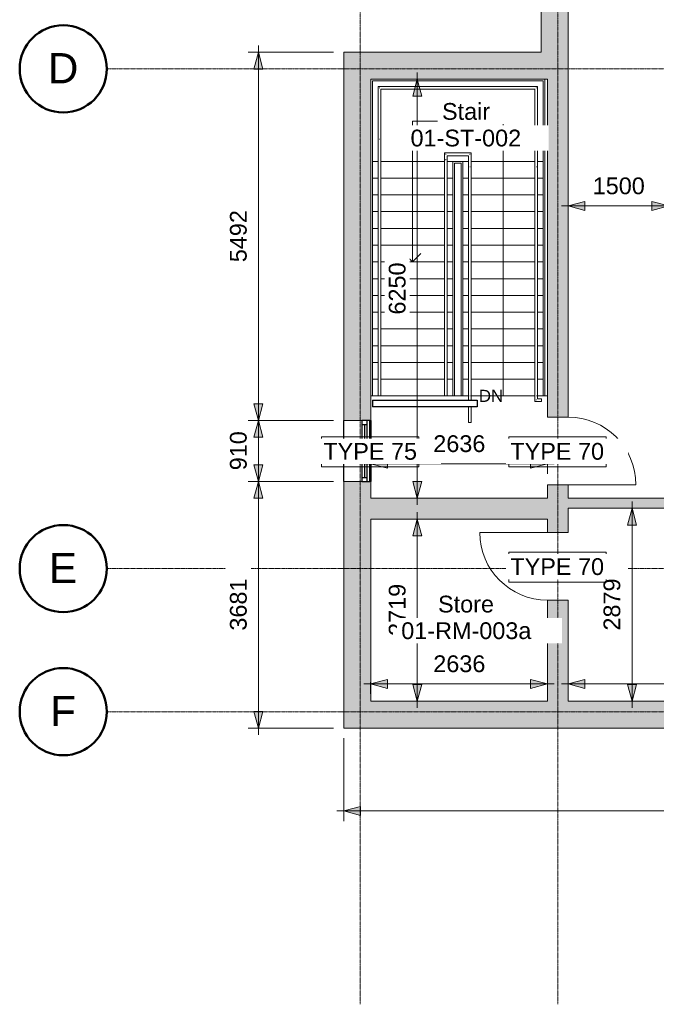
# Model space of a CAD drawing. Header units: millimetres. Extents: x 417142 to 447776, y -400848 to -375505.
# Tile 1 of 6: x 417142 to 426636, y -400848 to -386160. Entities that reach past the tile are written whole.
import ezdxf

# ---------------------------------------------------------------- set-up
doc = ezdxf.new("R2010")
doc.units = ezdxf.units.MM
doc.linetypes.add('Grid Line', pattern=[21, 12, -3, 3, -3])
doc.linetypes.add('Overhead', pattern=[4, 2.5, -1.5])
for name, color, linetype, lineweight in [('A-ANNO-DIMS', 211, 'Continuous', 5), ('A-ANNO-DIMS-100', 211, 'Continuous', 5), ('A-AREA-IDEN', 2, 'Continuous', 15), ('A-DOOR', 31, 'Continuous', 25), ('A-DOOR-IDEN', 31, 'Continuous', 15), ('A-FLOR', 192, 'Continuous', 15), ('A-FLOR-HRAL', 11, 'Continuous', 15), ('A-GLAZ', 151, 'Continuous', 25), ('A-GLAZ-IDEN', 152, 'Continuous', 15), ('A-GLAZ-SILL', 1, 'Continuous', 15), ('A-WALL', 113, 'Continuous', 25), ('A-WALL-PATT', 111, 'Continuous', 25), ('I-WALL', 2, 'Continuous', 25), ('S-GRID', 1, 'Continuous', 5), ('S-GRID-IDEN', 1, 'Continuous', 50), ('S-STRS', 31, 'Continuous', 15), ('S-STRS-ANNO', 31, 'Continuous', 5), ('S-STRS-IDEN', 31, 'Continuous', 15)]:
    doc.layers.add(name, color=color, linetype=linetype, lineweight=lineweight)
doc.styles.add('Arial', font='arial.ttf', dxfattribs={"height": 180})
doc.styles.add('Arial_1', font='arial.ttf', dxfattribs={"height": 450})
doc.styles.add('Arial_2', font='arial.ttf', dxfattribs={"height": 250})
doc.dimstyles.new('Dim_2_5mm_Arial_Opaque', dxfattribs={"dimscale": 304.8, "dimtxt": 255.06485, "dimasz": 0.82021, "dimexe": 0.492126, "dimexo": 0.492126, "dimgap": 0.328084, "dimtad": 1, "dimdec": 0, "dimzin": 0, "dimdsep": 46, "dimtxsty": 'Arial_2', "dimsah": 1, "dimcen": 0.09, "dimdle": 0.328084, "dimadec": 0, "dimazin": 0, "dimtfac": 1, "dimtdec": 4, "dimtix": 1, "dimtmove": 0, "dimatfit": 3, "dimfxl": 1, "dimtvp": 1, "dimtfill": 1, "dimtolj": 1, "dimtzin": 0, "dimlwd": 15, "dimlwe": 15, "dimarcsym": 2})

# ---------------------------------------------------------------- blocks, each defined once
blk = doc.blocks.new('Doors_IntSgl_1 - 1010x2110mm-557114-01_Digital Design Building')
at = {"layer": 'A-DOOR', "lineweight": 15}
blk.add_line((505, 155), (505, 1165), dxfattribs=at)
blk.add_arc((505, 155), 1010, 90, 180, dxfattribs=at)
blk = doc.blocks.new('Windows_Concept_Plain_Sgl - 910x1210mm-591020-01_Digital Design Building')
at = {"layer": 'A-GLAZ'}
for p, q in [((-455, 196), (-455, 76)), ((455, 196), (-455, 196)), ((455, 159), (-455, 159)), ((-455, 159), (-455, 76)), ((-395, 76), (-395, 159)), ((395, 76), (395, 159)), ((455, 76), (455, 196)), ((455, 76), (455, 159)), ((-455, 76), (455, 76)), ((-455, 76), (455, 76)), ((-395, 118), (395, 118))]:
    blk.add_line(p, q, dxfattribs=at)
at = {"layer": 'A-GLAZ-SILL'}
for p, q in [((-455, 196), (-455, 211)), ((455, 196), (-455, 196)), ((455, 211), (455, 196))]:
    blk.add_line(p, q, dxfattribs=at)
blk = doc.blocks.new('Doors_IntSgl_1 - 1010x2110mm-596924-01_Digital Design Building')
at = {"layer": 'A-DOOR', "lineweight": 15}
blk.add_line((505, 155), (505, 1165), dxfattribs=at)
blk.add_arc((505, 155), 1010, 90, 180, dxfattribs=at)
blk = doc.blocks.new('Handrail Type - Handrail_Internal_-597290-01_Digital Design Building')
at = {"layer": 'A-FLOR-HRAL'}
for p, q in [((422487, -387159), (422487, -387935)), ((424866, -387159), (422487, -387159)), ((424866, -388274), (424866, -387159)), ((422527, -387935), (422527, -387199)), ((422527, -387199), (424826, -387199)), ((424826, -387199), (424826, -388274)), ((422487, -387935), (422487, -388264)), ((422527, -388264), (422527, -387935)), ((422487, -388264), (422487, -391768)), ((422527, -391768), (422527, -388264)), ((424826, -388274), (424826, -388358)), ((424866, -388358), (424866, -388274)), ((424826, -388363), (424826, -391780)), ((424866, -391780), (424866, -388363)), ((424826, -391780), (424826, -391854)), ((424826, -391854), (424926, -391854)), ((424866, -391814), (424866, -391780)), ((424926, -391814), (424866, -391814)), ((424926, -391836), (424926, -391832))]:
    blk.add_line(p, q, dxfattribs=at)
for points in [[(422509, -387182), (422509, -387181), (422508, -387181), (422507, -387179), (422506, -387178), (422505, -387177), (422504, -387177)], [(424844, -387182), (424844, -387181), (424845, -387181), (424846, -387179), (424847, -387178), (424848, -387177), (424848, -387177)], [(424844, -391836), (424844, -391836), (424845, -391835), (424846, -391834), (424847, -391833), (424848, -391832), (424848, -391832)]]:
    blk.add_open_spline(points, degree=3, knots=[0.46272837, 0.46272837, 0.46272837, 0.46272837, 0.47916667, 0.5, 0.52083333, 0.53727163, 0.53727163, 0.53727163, 0.53727163], dxfattribs=at)
for points in [[(422509, -387941), (422508, -387941), (422507, -387941), (422505, -387941), (422505, -387941)], [(424844, -388357), (424845, -388357), (424846, -388357), (424847, -388357), (424848, -388357)], [(422509, -391774), (422508, -391774), (422507, -391774), (422505, -391774), (422505, -391774)], [(424844, -391774), (424845, -391774), (424846, -391774), (424847, -391774), (424848, -391774)]]:
    blk.add_open_spline(points, degree=3, dxfattribs=at)
blk = doc.blocks.new('Handrail Type - Handrail_Internal_-V1-01_Digital Design Building')
at = {"layer": 'A-FLOR-HRAL'}
for p, q in [((422487, -387159), (424866, -387159)), ((422487, -387941), (422487, -387159)), ((424866, -387159), (424866, -388357)), ((422527, -387199), (424826, -387199)), ((422527, -387941), (422527, -387199)), ((424826, -387199), (424826, -388357)), ((422487, -391774), (422487, -387941)), ((422527, -391774), (422527, -387941)), ((424826, -388357), (424826, -391774)), ((424866, -388357), (424866, -391774)), ((424826, -391774), (424826, -391854)), ((424826, -391854), (424926, -391854)), ((424866, -391774), (424866, -391814)), ((424866, -391814), (424926, -391814)), ((424926, -391814), (424926, -391854))]:
    blk.add_line(p, q, dxfattribs=at)
blk = doc.blocks.new('Top Rail Type - Top Rail_Internal_-597341-01_Digital Design Building')
at = {"layer": 'A-FLOR-HRAL'}
for p, q in [((423476, -388149), (423476, -388229)), ((423576, -388149), (423476, -388149)), ((423516, -388229), (423516, -388189)), ((423516, -388189), (423576, -388189)), ((423877, -388149), (423576, -388149)), ((423576, -388189), (423837, -388189)), ((423837, -388189), (423837, -388358)), ((423877, -388358), (423877, -388149)), ((423476, -388249), (423476, -391768)), ((423516, -391768), (423516, -388249)), ((423837, -388363), (423837, -391780)), ((423877, -391780), (423877, -388363)), ((423837, -391780), (423837, -391834)), ((423877, -391834), (423877, -391780)), ((423837, -391934), (423837, -392169)), ((423877, -392169), (423877, -391934)), ((423854, -392169), (423859, -392169))]:
    blk.add_line(p, q, dxfattribs=at)
for points in [[(423498, -388171), (423498, -388171), (423497, -388170), (423496, -388169), (423495, -388167), (423494, -388167), (423494, -388166)], [(423854, -388171), (423855, -388171), (423856, -388170), (423857, -388169), (423858, -388167), (423859, -388167), (423859, -388166)]]:
    blk.add_open_spline(points, degree=3, knots=[0.46272837, 0.46272837, 0.46272837, 0.46272837, 0.47916667, 0.5, 0.52083333, 0.53727163, 0.53727163, 0.53727163, 0.53727163], dxfattribs=at)
for points in [[(423498, -388248), (423497, -388249), (423496, -388249), (423494, -388249), (423494, -388248)], [(423855, -388357), (423855, -388357), (423857, -388357), (423858, -388357), (423859, -388357)], [(423498, -391774), (423497, -391774), (423496, -391774), (423495, -391774), (423494, -391774)], [(423855, -391774), (423855, -391774), (423857, -391774), (423858, -391774), (423859, -391774)]]:
    blk.add_open_spline(points, degree=3, dxfattribs=at)
blk = doc.blocks.new('Top Rail Type - Top Rail_Internal_-V2-01_Digital Design Building')
at = {"layer": 'A-FLOR-HRAL'}
for p, q in [((423476, -388149), (423877, -388149)), ((423476, -388249), (423476, -388149)), ((423516, -388189), (423837, -388189)), ((423516, -388249), (423516, -388189)), ((423837, -388189), (423837, -388357)), ((423877, -388149), (423877, -388357)), ((423476, -391774), (423476, -388249)), ((423516, -391774), (423516, -388249)), ((423837, -388357), (423837, -391774)), ((423877, -388357), (423877, -391774)), ((423837, -391774), (423837, -391834)), ((423877, -391774), (423877, -391834)), ((423837, -391934), (423837, -392169)), ((423877, -391934), (423877, -392169)), ((423877, -392169), (423837, -392169))]:
    blk.add_line(p, q, dxfattribs=at)
blk = doc.blocks.new('Grid - Standard-590218-01_Digital Design Building')
at = {"layer": 'S-GRID-IDEN'}
blk.add_circle((0, 0), 6.5, dxfattribs=at)
blk = doc.blocks.new('DIMBLOCK5-01_Digital Design Building')
at = {"layer": 'A-ANNO-DIMS-100', "lineweight": 20}
for points in [[(422376, -396068), (422626, -396135), (422626, -396001)], [(425012, -396068), (424762, -396001), (424762, -396135)]]:
    blk.add_hatch(color=256, dxfattribs=at).paths.add_polyline_path(points)
at = {"layer": 'A-ANNO-DIMS-100', "lineweight": 15}
for p, q in [((422276, -396068), (425112, -396068)), ((422376, -396068), (422376, -396041)), ((422376, -396068), (422376, -396218)), ((425012, -396068), (425012, -396041)), ((425012, -396068), (425012, -396218))]:
    blk.add_line(p, q, dxfattribs=at)
at = {"layer": 'A-ANNO-DIMS-100', "lineweight": 20}
for p, q in [((422626, -396001), (422376, -396068)), ((422376, -396068), (422626, -396135)), ((422626, -396135), (422626, -396001)), ((425012, -396068), (424762, -396001)), ((424762, -396001), (424762, -396135)), ((424762, -396135), (425012, -396068))]:
    blk.add_line(p, q, dxfattribs=at)
at = {"layer": 'A-ANNO-DIMS-100', "color": 0, "lineweight": 15, "insert": (423310, -395643), "char_height": 250, "width": 922.94, "attachment_point": 1, "line_spacing_factor": 0.941778, "style": 'Arial_2', "bg_fill": 3, "box_fill_scale": 1.25, "bg_fill_color": 256, "bg_fill_true_color": 13158600, "bg_fill_transparency": 0}
blk.add_mtext('2636', dxfattribs=at)
blk = doc.blocks.new('DIMBLOCK6-01_Digital Design Building')
at = {"layer": 'A-ANNO-DIMS-100', "lineweight": 20}
for points in [[(425322, -396068), (425572, -396135), (425572, -396001)], [(429970, -396068), (429720, -396001), (429720, -396135)]]:
    blk.add_hatch(color=256, dxfattribs=at).paths.add_polyline_path(points)
at = {"layer": 'A-ANNO-DIMS-100', "lineweight": 15}
for p, q in [((425222, -396068), (430070, -396068)), ((425322, -396068), (425322, -396041)), ((425322, -396068), (425322, -396218)), ((429970, -396068), (429970, -396041)), ((429970, -396068), (429970, -396218))]:
    blk.add_line(p, q, dxfattribs=at)
at = {"layer": 'A-ANNO-DIMS-100', "lineweight": 20}
for p, q in [((425572, -396001), (425322, -396068)), ((425322, -396068), (425572, -396135)), ((425572, -396135), (425572, -396001)), ((429970, -396068), (429720, -396001)), ((429720, -396001), (429720, -396135)), ((429720, -396135), (429970, -396068))]:
    blk.add_line(p, q, dxfattribs=at)
at = {"layer": 'A-ANNO-DIMS-100', "color": 0, "lineweight": 15, "insert": (427261, -395643), "char_height": 250, "width": 922.94, "attachment_point": 1, "line_spacing_factor": 0.941778, "style": 'Arial_2', "bg_fill": 3, "box_fill_scale": 1.25, "bg_fill_color": 256, "bg_fill_true_color": 13158600, "bg_fill_transparency": 0}
blk.add_mtext('4647', dxfattribs=at)
blk = doc.blocks.new('DIMBLOCK9-01_Digital Design Building')
at = {"layer": 'A-ANNO-DIMS-100', "lineweight": 20}
for points in [[(423071, -393609), (423004, -393859), (423138, -393859)], [(423071, -396328), (423138, -396078), (423004, -396078)]]:
    blk.add_hatch(color=256, dxfattribs=at).paths.add_polyline_path(points)
at = {"layer": 'A-ANNO-DIMS-100', "lineweight": 15}
for p, q in [((423071, -393609), (422921, -393609)), ((423071, -393509), (423071, -396428)), ((423071, -393609), (423098, -393609)), ((423071, -396328), (422921, -396328)), ((423071, -396328), (423098, -396328))]:
    blk.add_line(p, q, dxfattribs=at)
at = {"layer": 'A-ANNO-DIMS-100', "lineweight": 20}
for p, q in [((423071, -393609), (423004, -393859)), ((423138, -393859), (423071, -393609)), ((423004, -393859), (423138, -393859)), ((423138, -396078), (423004, -396078)), ((423004, -396078), (423071, -396328)), ((423071, -396328), (423138, -396078))]:
    blk.add_line(p, q, dxfattribs=at)
at = {"layer": 'A-ANNO-DIMS-100', "color": 0, "lineweight": 15, "insert": (422646, -395353), "char_height": 250, "width": 922.94, "attachment_point": 1, "rotation": 90, "line_spacing_factor": 0.941778, "style": 'Arial_2', "bg_fill": 3, "box_fill_scale": 1.25, "bg_fill_color": 256, "bg_fill_true_color": 13158600, "bg_fill_transparency": 0}
blk.add_mtext('2719', dxfattribs=at)
blk = doc.blocks.new('DIMBLOCK10-01_Digital Design Building')
at = {"layer": 'A-ANNO-DIMS-100', "lineweight": 20}
for points in [[(426274, -393449), (426207, -393699), (426341, -393699)], [(426274, -396328), (426341, -396078), (426207, -396078)]]:
    blk.add_hatch(color=256, dxfattribs=at).paths.add_polyline_path(points)
at = {"layer": 'A-ANNO-DIMS-100', "lineweight": 15}
for p, q in [((426274, -393449), (426124, -393449)), ((426274, -393349), (426274, -396428)), ((426274, -393449), (426301, -393449)), ((426274, -396328), (426124, -396328)), ((426274, -396328), (426301, -396328))]:
    blk.add_line(p, q, dxfattribs=at)
at = {"layer": 'A-ANNO-DIMS-100', "lineweight": 20}
for p, q in [((426274, -393449), (426207, -393699)), ((426341, -393699), (426274, -393449)), ((426207, -393699), (426341, -393699)), ((426341, -396078), (426207, -396078)), ((426207, -396078), (426274, -396328)), ((426274, -396328), (426341, -396078))]:
    blk.add_line(p, q, dxfattribs=at)
at = {"layer": 'A-ANNO-DIMS-100', "color": 0, "lineweight": 15, "insert": (425849, -395273), "char_height": 250, "width": 922.94, "attachment_point": 1, "rotation": 90, "line_spacing_factor": 0.941778, "style": 'Arial_2', "bg_fill": 3, "box_fill_scale": 1.25, "bg_fill_color": 256, "bg_fill_true_color": 13158600, "bg_fill_transparency": 0}
blk.add_mtext('2879', dxfattribs=at)
blk = doc.blocks.new('DIMBLOCK37-01_Digital Design Building')
at = {"layer": 'A-ANNO-DIMS-100', "lineweight": 20}
for points in [[(422376, -392785), (422626, -392852), (422626, -392718)], [(425012, -392785), (424762, -392718), (424762, -392852)]]:
    blk.add_hatch(color=256, dxfattribs=at).paths.add_polyline_path(points)
for p, q in [((422626, -392718), (422376, -392785)), ((422626, -392852), (422626, -392718)), ((425012, -392785), (424762, -392718)), ((424762, -392718), (424762, -392852)), ((422376, -392785), (422626, -392852)), ((424762, -392852), (425012, -392785))]:
    blk.add_line(p, q, dxfattribs=at)
at = {"layer": 'A-ANNO-DIMS-100', "lineweight": 15}
for p, q in [((422276, -392785), (425112, -392785)), ((422376, -392785), (422376, -392758)), ((422376, -392785), (422376, -392935)), ((425012, -392785), (425012, -392758)), ((425012, -392785), (425012, -392935))]:
    blk.add_line(p, q, dxfattribs=at)
at = {"layer": 'A-ANNO-DIMS-100', "color": 0, "lineweight": 15, "insert": (423310, -392360), "char_height": 250, "width": 922.94, "attachment_point": 1, "line_spacing_factor": 0.941778, "style": 'Arial_2', "bg_fill": 3, "box_fill_scale": 1.25, "bg_fill_color": 256, "bg_fill_true_color": 13158600, "bg_fill_transparency": 0}
blk.add_mtext('2636', dxfattribs=at)
blk = doc.blocks.new('DIMBLOCK38-01_Digital Design Building')
at = {"layer": 'A-ANNO-DIMS-100', "lineweight": 20}
for points in [[(423071, -387049), (423004, -387299), (423138, -387299)], [(423071, -393299), (423138, -393049), (423004, -393049)]]:
    blk.add_hatch(color=256, dxfattribs=at).paths.add_polyline_path(points)
at = {"layer": 'A-ANNO-DIMS-100', "lineweight": 15}
for p, q in [((423071, -386949), (423071, -393399)), ((423071, -387049), (422921, -387049)), ((423071, -387049), (423098, -387049)), ((423071, -393299), (422921, -393299)), ((423071, -393299), (423098, -393299))]:
    blk.add_line(p, q, dxfattribs=at)
at = {"layer": 'A-ANNO-DIMS-100', "lineweight": 20}
for p, q in [((423071, -387049), (423004, -387299)), ((423138, -387299), (423071, -387049)), ((423004, -387299), (423138, -387299)), ((423138, -393049), (423004, -393049)), ((423004, -393049), (423071, -393299)), ((423071, -393299), (423138, -393049))]:
    blk.add_line(p, q, dxfattribs=at)
at = {"layer": 'A-ANNO-DIMS-100', "color": 0, "lineweight": 15, "insert": (422646, -390559), "char_height": 250, "width": 922.94, "attachment_point": 1, "rotation": 90, "line_spacing_factor": 0.941778, "style": 'Arial_2', "bg_fill": 3, "box_fill_scale": 1.25, "bg_fill_color": 256, "bg_fill_true_color": 13158600, "bg_fill_transparency": 0}
blk.add_mtext('6250', dxfattribs=at)
blk = doc.blocks.new('DIMBLOCK41-01_Digital Design Building')
at = {"layer": 'A-ANNO-DIMS-100', "lineweight": 20}
for points in [[(421974, -397964), (422224, -398031), (422224, -397897)], [(446140, -397964), (445890, -397897), (445890, -398031)]]:
    blk.add_hatch(color=256, dxfattribs=at).paths.add_polyline_path(points)
at = {"layer": 'A-ANNO-DIMS-100', "lineweight": 15}
for p, q in [((421974, -397964), (421974, -396880)), ((446140, -397964), (446140, -396880)), ((421874, -397964), (446240, -397964)), ((421974, -397964), (421974, -398114)), ((446140, -397964), (446140, -398114))]:
    blk.add_line(p, q, dxfattribs=at)
at = {"layer": 'A-ANNO-DIMS-100', "lineweight": 20}
for p, q in [((422224, -397897), (421974, -397964)), ((422224, -398031), (422224, -397897)), ((446140, -397964), (445890, -397897)), ((445890, -397897), (445890, -398031)), ((421974, -397964), (422224, -398031)), ((445890, -398031), (446140, -397964))]:
    blk.add_line(p, q, dxfattribs=at)
at = {"layer": 'A-ANNO-DIMS-100', "color": 0, "lineweight": 15, "insert": (433577, -397540), "char_height": 250, "width": 1153.68, "attachment_point": 1, "line_spacing_factor": 0.941778, "style": 'Arial_2', "bg_fill": 3, "box_fill_scale": 1.25, "bg_fill_color": 256, "bg_fill_true_color": 13158600, "bg_fill_transparency": 0}
blk.add_mtext('24166', dxfattribs=at)
blk = doc.blocks.new('DIMBLOCK43-01_Digital Design Building')
at = {"layer": 'A-ANNO-DIMS-100', "lineweight": 20}
for points in [[(420701, -393049), (420768, -392799), (420634, -392799)], [(420701, -393049), (420634, -393299), (420768, -393299)], [(420701, -396730), (420768, -396480), (420634, -396480)]]:
    blk.add_hatch(color=256, dxfattribs=at).paths.add_polyline_path(points)
for p, q in [((420768, -392799), (420634, -392799)), ((420634, -392799), (420701, -393049)), ((420701, -393049), (420768, -392799)), ((420701, -393049), (420634, -393299)), ((420768, -393299), (420701, -393049)), ((420634, -393299), (420768, -393299)), ((420768, -396480), (420634, -396480)), ((420634, -396480), (420701, -396730)), ((420701, -396730), (420768, -396480))]:
    blk.add_line(p, q, dxfattribs=at)
at = {"layer": 'A-ANNO-DIMS-100', "lineweight": 15}
for p, q in [((420701, -393049), (420551, -393049)), ((420701, -396830), (420701, -393049)), ((420701, -393049), (421824, -393049)), ((420701, -396730), (420551, -396730)), ((420701, -396730), (421824, -396730))]:
    blk.add_line(p, q, dxfattribs=at)
at = {"layer": 'A-ANNO-DIMS-100', "color": 0, "lineweight": 15, "insert": (420277, -395274), "char_height": 250, "width": 922.94, "attachment_point": 1, "rotation": 90, "line_spacing_factor": 0.941778, "style": 'Arial_2', "bg_fill": 3, "box_fill_scale": 1.25, "bg_fill_color": 256, "bg_fill_true_color": 13158600, "bg_fill_transparency": 0}
blk.add_mtext('3681', dxfattribs=at)
blk = doc.blocks.new('DIMBLOCK44-01_Digital Design Building')
at = {"layer": 'A-ANNO-DIMS-100', "lineweight": 20}
for points in [[(420701, -392139), (420768, -391889), (420634, -391889)], [(420701, -392139), (420634, -392389), (420768, -392389)], [(420701, -393049), (420768, -392799), (420634, -392799)], [(420701, -393049), (420634, -393299), (420768, -393299)]]:
    blk.add_hatch(color=256, dxfattribs=at).paths.add_polyline_path(points)
for p, q in [((420768, -391889), (420634, -391889)), ((420634, -391889), (420701, -392139)), ((420701, -392139), (420768, -391889)), ((420701, -392139), (420634, -392389)), ((420768, -392389), (420701, -392139)), ((420634, -392389), (420768, -392389)), ((420768, -392799), (420634, -392799)), ((420634, -392799), (420701, -393049)), ((420701, -393049), (420768, -392799)), ((420701, -393049), (420634, -393299)), ((420768, -393299), (420701, -393049)), ((420634, -393299), (420768, -393299))]:
    blk.add_line(p, q, dxfattribs=at)
at = {"layer": 'A-ANNO-DIMS-100', "lineweight": 15}
for p, q in [((420701, -392139), (420551, -392139)), ((420701, -393049), (420701, -392139)), ((420701, -392139), (421824, -392139)), ((420701, -393049), (420551, -393049)), ((420701, -393049), (421824, -393049))]:
    blk.add_line(p, q, dxfattribs=at)
at = {"layer": 'A-ANNO-DIMS-100', "color": 0, "lineweight": 15, "insert": (420277, -392882), "char_height": 250, "width": 692.21, "attachment_point": 1, "rotation": 90, "line_spacing_factor": 0.941778, "style": 'Arial_2', "bg_fill": 3, "box_fill_scale": 1.25, "bg_fill_color": 256, "bg_fill_true_color": 13158600, "bg_fill_transparency": 0}
blk.add_mtext('910', dxfattribs=at)
blk = doc.blocks.new('DIMBLOCK45-01_Digital Design Building')
at = {"layer": 'A-ANNO-DIMS-100', "lineweight": 20}
for points in [[(420701, -386647), (420634, -386897), (420768, -386897)], [(420701, -392139), (420768, -391889), (420634, -391889)], [(420701, -392139), (420634, -392389), (420768, -392389)]]:
    blk.add_hatch(color=256, dxfattribs=at).paths.add_polyline_path(points)
at = {"layer": 'A-ANNO-DIMS-100', "lineweight": 15}
for p, q in [((420701, -392139), (420701, -386547)), ((420701, -386647), (420551, -386647)), ((420701, -386647), (421824, -386647)), ((420701, -392139), (420551, -392139)), ((420701, -392139), (421824, -392139))]:
    blk.add_line(p, q, dxfattribs=at)
at = {"layer": 'A-ANNO-DIMS-100', "lineweight": 20}
for p, q in [((420701, -386647), (420634, -386897)), ((420768, -386897), (420701, -386647)), ((420634, -386897), (420768, -386897)), ((420768, -391889), (420634, -391889)), ((420634, -391889), (420701, -392139)), ((420701, -392139), (420768, -391889)), ((420701, -392139), (420634, -392389)), ((420768, -392389), (420701, -392139)), ((420634, -392389), (420768, -392389))]:
    blk.add_line(p, q, dxfattribs=at)
at = {"layer": 'A-ANNO-DIMS-100', "color": 0, "lineweight": 15, "insert": (420277, -389778), "char_height": 250, "width": 922.94, "attachment_point": 1, "rotation": 90, "line_spacing_factor": 0.941778, "style": 'Arial_2', "bg_fill": 3, "box_fill_scale": 1.25, "bg_fill_color": 256, "bg_fill_true_color": 13158600, "bg_fill_transparency": 0}
blk.add_mtext('5492', dxfattribs=at)
blk = doc.blocks.new('DIMBLOCK47-01_Digital Design Building')
at = {"layer": 'A-ANNO-DIMS-100', "lineweight": 20}
for points in [[(425322, -388939), (425572, -389006), (425572, -388872)], [(426822, -388939), (426572, -388872), (426572, -389006)]]:
    blk.add_hatch(color=256, dxfattribs=at).paths.add_polyline_path(points)
for p, q in [((425572, -388872), (425322, -388939)), ((425572, -389006), (425572, -388872)), ((426822, -388939), (426572, -388872)), ((426572, -388872), (426572, -389006)), ((425322, -388939), (425572, -389006)), ((426572, -389006), (426822, -388939))]:
    blk.add_line(p, q, dxfattribs=at)
at = {"layer": 'A-ANNO-DIMS-100', "lineweight": 15}
for p, q in [((425322, -388939), (425322, -388912)), ((426822, -388939), (426822, -388912)), ((425222, -388939), (426922, -388939)), ((425322, -388939), (425322, -389089)), ((426822, -388939), (426822, -389089))]:
    blk.add_line(p, q, dxfattribs=at)
at = {"layer": 'A-ANNO-DIMS-100', "color": 0, "lineweight": 15, "insert": (425688, -388514), "char_height": 250, "width": 922.94, "attachment_point": 1, "line_spacing_factor": 0.941778, "style": 'Arial_2', "bg_fill": 3, "box_fill_scale": 1.25, "bg_fill_color": 256, "bg_fill_true_color": 13158600, "bg_fill_transparency": 0}
blk.add_mtext('1500', dxfattribs=at)

msp = doc.modelspace()

# ---------------------------------------------------------------- hatches: boundary and pattern name
at = {"layer": 'A-WALL-PATT'}
for points in [[(424920.3, -386848), (425322.3, -386848), (425322.3, -381550), (424920.3, -381550), (424920.3, -386647)], [(425012.3, -387049), (425012.3, -386848), (424920.3, -386848), (424920.3, -386647), (421974.3, -386647), (421974.3, -387049), (424920.3, -387049)], [(425012.3, -393609), (425012.3, -393299), (422376.3, -393299), (422376.3, -393609)], [(445738.3, -396730), (445738.3, -396328), (421974.3, -396328), (421974.3, -396730), (443338.3, -396730)]]:
    msp.add_hatch(color=256, dxfattribs=at).paths.add_polyline_path(points)
h = msp.add_hatch(color=256, dxfattribs=at)
h.paths.add_polyline_path([(425322.3, -396328), (425322.3, -394819), (425012.3, -394819), (425012.3, -396328)])
h.paths.add_polyline_path([(425012.3, -393809), (425322.3, -393809), (425322.3, -393099), (425012.3, -393099), (425012.3, -393609)])
h.paths.add_polyline_path([(425322.3, -392089), (425322.3, -386848), (425012.3, -386848), (425012.3, -392089), (425053.3, -392089)])
h = msp.add_hatch(color=256, dxfattribs=at)
h.paths.add_polyline_path([(422376.3, -396328), (422376.3, -393049), (421974.3, -393049), (421974.3, -396328)])
h.paths.add_polyline_path([(422362.8, -392139), (422376.3, -392139), (422376.3, -387049), (421974.3, -387049), (421974.3, -392139), (422243.3, -392139)])
h = msp.add_hatch(color=256, dxfattribs=at)
h.paths.add_polyline_path([(434802.9, -393449), (435028.3, -393449), (435028.3, -393299), (431329.5, -393299), (431329.5, -393449), (434652.9, -393449)])
h.paths.add_polyline_path([(441538.3, -393449), (441538.3, -393299), (436038.3, -393299), (436038.3, -393449), (440452.8, -393449)])
h.paths.add_polyline_path([(428818.3, -393449), (428818.3, -393299), (425322.3, -393299), (425322.3, -393449), (427484.8, -393449)])
h.paths.add_polyline_path([(430119.5, -393449), (430319.5, -393449), (430319.5, -393299), (429828.3, -393299), (429828.3, -393449), (429969.5, -393449)])

# ---------------------------------------------------------------- linework, layer by layer
at = {"layer": 'A-FLOR'}
for p, q in [((423726.3, -391774), (422376.3, -391774)), ((423836.7, -391774), (423751.3, -391774)), ((424825.9, -391774), (423876.7, -391774)), ((424951.3, -391774), (424865.9, -391774)), ((425012.3, -391774), (424976.3, -391774))]:
    msp.add_line(p, q, dxfattribs=at)
at = {"layer": 'A-WALL', "lineweight": 20}
for p, q in [((424920.3, -381148), (424920.3, -386647)), ((425322.3, -392089), (425322.3, -385199)), ((424920.3, -386647), (421974.3, -386647)), ((421974.3, -386647), (421974.3, -392139)), ((422376.3, -387049), (425012.3, -387049)), ((422376.3, -392139), (422376.3, -387049)), ((425012.3, -387049), (425012.3, -392089)), ((421974.3, -392139), (422243.3, -392139)), ((422362.8, -392139), (422376.3, -392139)), ((425012.3, -392089), (425322.3, -392089)), ((421974.3, -393049), (421974.3, -396730)), ((422243.3, -393049), (421974.3, -393049)), ((422376.3, -393049), (422362.8, -393049)), ((422376.3, -393299), (422376.3, -393049)), ((425012.3, -393099), (425012.3, -393299)), ((425322.3, -393099), (425012.3, -393099)), ((425322.3, -393299), (425322.3, -393099)), ((425012.3, -393299), (422376.3, -393299)), ((428818.3, -393299), (425322.3, -393299)), ((425322.3, -393449), (428818.3, -393449)), ((425322.3, -393809), (425322.3, -393449)), ((422376.3, -396328), (422376.3, -393609)), ((422376.3, -393609), (425012.3, -393609)), ((425012.3, -393609), (425012.3, -393809)), ((425012.3, -393809), (425322.3, -393809)), ((425012.3, -394819), (425012.3, -396328)), ((425322.3, -394819), (425012.3, -394819)), ((425322.3, -396328), (425322.3, -394819)), ((425012.3, -396328), (422376.3, -396328)), ((429969.5, -396328), (425322.3, -396328)), ((421974.3, -396730), (446140.3, -396730))]:
    msp.add_line(p, q, dxfattribs=at)
at = {"layer": 'A-WALL'}
for p, q in [((421974.3, -393049), (421974.3, -392139)), ((422376.3, -392139), (422376.3, -393049))]:
    msp.add_line(p, q, dxfattribs=at)
at = {"layer": 'I-WALL'}
for p, q in [((422401.3, -391834), (423962.3, -391834)), ((422401.3, -391834), (422401.3, -391934)), ((423962.3, -391834), (423962.3, -391934)), ((423962.3, -391934), (422401.3, -391934))]:
    msp.add_line(p, q, dxfattribs=at)
at = {"layer": 'S-GRID', "linetype": 'Grid Line'}
for p, q in [((422221.3, -400848.5), (422221.3, -376804.6)), ((425167.3, -400848.5), (425167.3, -376804.6)), ((447775.5, -386894), (418441.6, -386894)), ((447775.5, -394349), (418441.6, -394349)), ((447775.5, -396483), (418441.6, -396483))]:
    msp.add_line(p, q, dxfattribs=at)
at = {"layer": 'S-STRS'}
for p, q in [((422401.3, -387074), (422401.3, -388236.1)), ((424951.3, -387074), (422401.3, -387074)), ((424951.3, -388061.9), (424951.3, -387074)), ((424976.3, -388061.9), (424976.3, -387049)), ((424951.3, -388061.9), (424951.3, -388274)), ((424976.3, -388061.9), (424976.3, -391774)), ((422401.3, -388274), (422401.3, -388236.1)), ((422401.3, -388524), (422401.3, -388274)), ((422401.3, -388274), (422486.7, -388274)), ((422526.7, -388274), (423475.9, -388274)), ((423515.9, -388274), (423601.3, -388274)), ((423601.3, -388274), (423601.3, -388299)), ((423601.3, -388274), (423726.3, -388274)), ((423601.3, -388524), (423601.3, -388299)), ((423626.3, -388299), (423726.3, -388299)), ((423626.3, -391774), (423626.3, -388299)), ((423751.3, -388274), (423726.3, -388274)), ((423726.3, -388299), (423726.3, -391774)), ((423751.3, -388274), (423751.3, -388524)), ((423836.7, -388274), (423751.3, -388274)), ((424825.9, -388274), (423876.7, -388274)), ((424951.3, -388274), (424865.9, -388274)), ((424951.3, -388274), (424951.3, -388524)), ((422401.3, -388774), (422401.3, -388524)), ((422401.3, -388524), (422486.7, -388524)), ((422526.7, -388524), (423475.9, -388524)), ((423515.9, -388524), (423601.3, -388524)), ((423601.3, -388774), (423601.3, -388524)), ((423751.3, -388524), (423751.3, -388774)), ((423836.7, -388524), (423751.3, -388524)), ((424825.9, -388524), (423876.7, -388524)), ((424951.3, -388524), (424865.9, -388524)), ((424951.3, -388524), (424951.3, -388774)), ((422401.3, -389024), (422401.3, -388774)), ((422401.3, -388774), (422486.7, -388774)), ((422526.7, -388774), (423475.9, -388774)), ((423515.9, -388774), (423601.3, -388774)), ((423601.3, -389024), (423601.3, -388774)), ((423751.3, -388774), (423751.3, -389024)), ((423836.7, -388774), (423751.3, -388774)), ((424825.9, -388774), (423876.7, -388774)), ((424951.3, -388774), (424865.9, -388774)), ((424951.3, -388774), (424951.3, -389024)), ((422401.3, -389274), (422401.3, -389024)), ((422401.3, -389024), (422486.7, -389024)), ((422526.7, -389024), (423475.9, -389024)), ((423515.9, -389024), (423601.3, -389024)), ((423601.3, -389274), (423601.3, -389024)), ((423751.3, -389024), (423751.3, -389274)), ((423836.7, -389024), (423751.3, -389024)), ((424825.9, -389024), (423876.7, -389024)), ((424951.3, -389024), (424865.9, -389024)), ((424951.3, -389024), (424951.3, -389274)), ((422401.3, -389524), (422401.3, -389274)), ((422401.3, -389274), (422486.7, -389274)), ((422526.7, -389274), (423475.9, -389274)), ((423515.9, -389274), (423601.3, -389274)), ((423601.3, -389524), (423601.3, -389274)), ((423751.3, -389274), (423751.3, -389524)), ((423836.7, -389274), (423751.3, -389274)), ((424825.9, -389274), (423876.7, -389274)), ((424951.3, -389274), (424865.9, -389274)), ((424951.3, -389274), (424951.3, -389524)), ((422401.3, -389774), (422401.3, -389524)), ((422401.3, -389524), (422486.7, -389524)), ((422526.7, -389524), (423475.9, -389524)), ((423515.9, -389524), (423601.3, -389524)), ((423601.3, -389774), (423601.3, -389524)), ((423751.3, -389524), (423751.3, -389774)), ((423836.7, -389524), (423751.3, -389524)), ((424825.9, -389524), (423876.7, -389524)), ((424951.3, -389524), (424865.9, -389524)), ((424951.3, -389524), (424951.3, -389774)), ((422401.3, -390024), (422401.3, -389774)), ((422401.3, -389774), (422486.7, -389774)), ((422526.7, -389774), (423475.9, -389774)), ((423515.9, -389774), (423601.3, -389774)), ((423601.3, -390024), (423601.3, -389774)), ((423751.3, -389774), (423751.3, -390024)), ((423836.7, -389774), (423751.3, -389774)), ((424825.9, -389774), (423876.7, -389774)), ((424951.3, -389774), (424865.9, -389774)), ((424951.3, -389774), (424951.3, -390024)), ((422401.3, -390274), (422401.3, -390024)), ((422401.3, -390024), (422486.7, -390024)), ((422526.7, -390024), (423475.9, -390024)), ((423515.9, -390024), (423601.3, -390024)), ((423601.3, -390274), (423601.3, -390024)), ((423751.3, -390024), (423751.3, -390274)), ((423836.7, -390024), (423751.3, -390024)), ((424825.9, -390024), (423876.7, -390024)), ((424951.3, -390024), (424865.9, -390024)), ((424951.3, -390024), (424951.3, -390274)), ((422401.3, -390524), (422401.3, -390274)), ((422401.3, -390274), (422486.7, -390274)), ((422526.7, -390274), (423475.9, -390274)), ((423515.9, -390274), (423601.3, -390274)), ((423601.3, -390524), (423601.3, -390274)), ((423751.3, -390274), (423751.3, -390524)), ((423836.7, -390274), (423751.3, -390274)), ((424825.9, -390274), (423876.7, -390274)), ((424951.3, -390274), (424865.9, -390274)), ((424951.3, -390274), (424951.3, -390524)), ((422401.3, -390774), (422401.3, -390524)), ((422401.3, -390524), (422486.7, -390524)), ((422526.7, -390524), (423475.9, -390524)), ((423515.9, -390524), (423601.3, -390524)), ((423601.3, -390774), (423601.3, -390524)), ((423751.3, -390524), (423751.3, -390774)), ((423836.7, -390524), (423751.3, -390524)), ((424825.9, -390524), (423876.7, -390524)), ((424951.3, -390524), (424865.9, -390524)), ((424951.3, -390524), (424951.3, -390774)), ((422401.3, -391024), (422401.3, -390774)), ((422401.3, -390774), (422486.7, -390774)), ((422526.7, -390774), (423475.9, -390774)), ((423515.9, -390774), (423601.3, -390774)), ((423601.3, -391024), (423601.3, -390774)), ((423751.3, -390774), (423751.3, -391024)), ((423836.7, -390774), (423751.3, -390774)), ((424825.9, -390774), (423876.7, -390774)), ((424951.3, -390774), (424865.9, -390774)), ((424951.3, -390774), (424951.3, -391024)), ((422401.3, -391274), (422401.3, -391024)), ((422401.3, -391024), (422486.7, -391024)), ((422526.7, -391024), (423475.9, -391024)), ((423515.9, -391024), (423601.3, -391024)), ((423601.3, -391274), (423601.3, -391024)), ((423751.3, -391024), (423751.3, -391274)), ((423836.7, -391024), (423751.3, -391024)), ((424825.9, -391024), (423876.7, -391024)), ((424951.3, -391024), (424865.9, -391024)), ((424951.3, -391024), (424951.3, -391274)), ((422401.3, -391524), (422401.3, -391274)), ((422401.3, -391274), (422486.7, -391274)), ((422526.7, -391274), (423475.9, -391274)), ((423515.9, -391274), (423601.3, -391274)), ((423601.3, -391524), (423601.3, -391274)), ((423751.3, -391274), (423751.3, -391524)), ((423836.7, -391274), (423751.3, -391274)), ((424825.9, -391274), (423876.7, -391274)), ((424951.3, -391274), (424865.9, -391274)), ((424951.3, -391274), (424951.3, -391524)), ((422401.3, -391774), (422401.3, -391524)), ((422401.3, -391524), (422486.7, -391524)), ((422526.7, -391524), (423475.9, -391524)), ((423515.9, -391524), (423601.3, -391524)), ((423601.3, -391774), (423601.3, -391524)), ((423751.3, -391524), (423751.3, -391774)), ((423836.7, -391524), (423751.3, -391524)), ((424825.9, -391524), (423876.7, -391524)), ((424951.3, -391524), (424865.9, -391524)), ((424951.3, -391524), (424951.3, -391774)), ((423726.3, -391774), (423751.3, -391774)), ((423836.7, -391774), (423751.3, -391774)), ((424825.9, -391774), (423876.7, -391774)), ((424951.3, -391774), (424865.9, -391774)), ((424951.3, -391774), (424976.3, -391774))]:
    msp.add_line(p, q, dxfattribs=at)
at = {"layer": 'S-STRS', "linetype": 'Overhead'}
for p, q in [((422401.3, -388274), (422486.7, -388274)), ((422526.7, -388274), (423475.9, -388274)), ((423515.9, -388274), (423601.3, -388274)), ((423836.7, -388274), (423751.3, -388274)), ((424825.9, -388274), (423876.7, -388274)), ((424951.3, -388274), (424865.9, -388274)), ((422401.3, -388524), (422486.7, -388524)), ((422526.7, -388524), (423475.9, -388524)), ((423515.9, -388524), (423601.3, -388524)), ((423836.7, -388524), (423751.3, -388524)), ((424825.9, -388524), (423876.7, -388524)), ((424951.3, -388524), (424865.9, -388524)), ((422401.3, -388774), (422486.7, -388774)), ((422526.7, -388774), (423475.9, -388774)), ((423515.9, -388774), (423601.3, -388774)), ((423836.7, -388774), (423751.3, -388774)), ((424825.9, -388774), (423876.7, -388774)), ((424951.3, -388774), (424865.9, -388774)), ((422401.3, -389024), (422486.7, -389024)), ((422526.7, -389024), (423475.9, -389024)), ((423515.9, -389024), (423601.3, -389024)), ((423836.7, -389024), (423751.3, -389024)), ((424825.9, -389024), (423876.7, -389024)), ((424951.3, -389024), (424865.9, -389024)), ((422401.3, -389274), (422486.7, -389274)), ((422526.7, -389274), (423475.9, -389274)), ((423515.9, -389274), (423601.3, -389274)), ((423836.7, -389274), (423751.3, -389274)), ((424825.9, -389274), (423876.7, -389274)), ((424951.3, -389274), (424865.9, -389274)), ((422401.3, -389524), (422486.7, -389524)), ((422526.7, -389524), (423475.9, -389524)), ((423515.9, -389524), (423601.3, -389524)), ((423836.7, -389524), (423751.3, -389524)), ((424825.9, -389524), (423876.7, -389524)), ((424951.3, -389524), (424865.9, -389524)), ((422401.3, -389774), (422486.7, -389774)), ((422526.7, -389774), (423475.9, -389774)), ((423515.9, -389774), (423601.3, -389774)), ((423836.7, -389774), (423751.3, -389774)), ((424825.9, -389774), (423876.7, -389774)), ((424951.3, -389774), (424865.9, -389774)), ((422401.3, -390024), (422486.7, -390024)), ((422526.7, -390024), (423475.9, -390024)), ((423515.9, -390024), (423601.3, -390024)), ((423836.7, -390024), (423751.3, -390024)), ((424825.9, -390024), (423876.7, -390024)), ((424951.3, -390024), (424865.9, -390024)), ((422401.3, -390274), (422486.7, -390274)), ((422526.7, -390274), (423475.9, -390274)), ((423515.9, -390274), (423601.3, -390274)), ((423836.7, -390274), (423751.3, -390274)), ((424825.9, -390274), (423876.7, -390274)), ((424951.3, -390274), (424865.9, -390274)), ((422401.3, -390524), (422486.7, -390524)), ((422526.7, -390524), (423475.9, -390524)), ((423515.9, -390524), (423601.3, -390524)), ((423836.7, -390524), (423751.3, -390524)), ((424825.9, -390524), (423876.7, -390524)), ((424951.3, -390524), (424865.9, -390524)), ((422401.3, -390774), (422486.7, -390774)), ((422526.7, -390774), (423475.9, -390774)), ((423515.9, -390774), (423601.3, -390774)), ((423836.7, -390774), (423751.3, -390774)), ((424825.9, -390774), (423876.7, -390774)), ((424951.3, -390774), (424865.9, -390774)), ((422401.3, -391024), (422486.7, -391024)), ((422526.7, -391024), (423475.9, -391024)), ((423515.9, -391024), (423601.3, -391024)), ((423836.7, -391024), (423751.3, -391024)), ((424825.9, -391024), (423876.7, -391024)), ((424951.3, -391024), (424865.9, -391024)), ((422401.3, -391274), (422486.7, -391274)), ((422526.7, -391274), (423475.9, -391274)), ((423515.9, -391274), (423601.3, -391274)), ((423836.7, -391274), (423751.3, -391274)), ((424825.9, -391274), (423876.7, -391274)), ((424951.3, -391274), (424865.9, -391274)), ((422401.3, -391524), (422486.7, -391524)), ((422526.7, -391524), (423475.9, -391524)), ((423515.9, -391524), (423601.3, -391524)), ((423836.7, -391524), (423751.3, -391524)), ((424825.9, -391524), (423876.7, -391524)), ((424951.3, -391524), (424865.9, -391524))]:
    msp.add_line(p, q, dxfattribs=at)
at = {"layer": 'S-STRS-ANNO'}
for p, q in [((423001.3, -387674), (424351.3, -387674)), ((423001.3, -388274), (423001.3, -387674)), ((424351.3, -387674), (424351.3, -388274)), ((423001.3, -388524), (423001.3, -388274)), ((424351.3, -388274), (424351.3, -388524)), ((423001.3, -388774), (423001.3, -388524)), ((424351.3, -388524), (424351.3, -388774)), ((423001.3, -389024), (423001.3, -388774)), ((424351.3, -388774), (424351.3, -389024)), ((423001.3, -389274), (423001.3, -389024)), ((424351.3, -389024), (424351.3, -389274)), ((423001.3, -389524), (423001.3, -389274)), ((424351.3, -389274), (424351.3, -389524)), ((423001.3, -389774), (423001.3, -389524)), ((424351.3, -389524), (424351.3, -389774)), ((423001.3, -389774), (422876.3, -389649)), ((423001.3, -389774), (423126.3, -389649)), ((424351.3, -389774), (424351.3, -390024)), ((424351.3, -390024), (424351.3, -390274)), ((424351.3, -390274), (424351.3, -390524)), ((424351.3, -390524), (424351.3, -390774)), ((424351.3, -390774), (424351.3, -391024)), ((424351.3, -391024), (424351.3, -391274)), ((424351.3, -391274), (424351.3, -391524)), ((424351.3, -391524), (424351.3, -391774))]:
    msp.add_line(p, q, dxfattribs=at)

# ---------------------------------------------------------------- block references
at = {"layer": 'A-DOOR'}
for name, p, rotation in [('Doors_IntSgl_1 - 1010x2110mm-557114-01_Digital Design Building', (425167.3, -392594), 270), ('Doors_IntSgl_1 - 1010x2110mm-596924-01_Digital Design Building', (425167.3, -394314), 90)]:
    msp.add_blockref(name, p, dxfattribs=dict(at, rotation=rotation))
at = {"layer": 'A-FLOR-HRAL'}
for name in ['Handrail Type - Handrail_Internal_-597290-01_Digital Design Building', 'Handrail Type - Handrail_Internal_-V1-01_Digital Design Building', 'Top Rail Type - Top Rail_Internal_-597341-01_Digital Design Building', 'Top Rail Type - Top Rail_Internal_-V2-01_Digital Design Building']:
    msp.add_blockref(name, (0, 0), dxfattribs=at)
at = {"layer": 'A-GLAZ', "rotation": 270}
msp.add_blockref('Windows_Concept_Plain_Sgl - 910x1210mm-591020-01_Digital Design Building', (422166.9, -392594), dxfattribs=at)
at = {"layer": 'S-GRID-IDEN', "xscale": 99.99999999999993, "yscale": 99.99999999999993, "zscale": 99.99999999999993, "rotation": 89.99999999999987}
for p in [(417791.6, -386894), (417791.6, -394349), (417791.6, -396483)]:
    msp.add_blockref('Grid - Standard-590218-01_Digital Design Building', p, dxfattribs=at)

# ---------------------------------------------------------------- texts
at = {"layer": 'S-STRS-IDEN', "lineweight": 5, "insert": (423989.7, -391681.6), "char_height": 180, "width": 433.971, "attachment_point": 1, "line_spacing_factor": 0.941778, "style": 'Arial'}
msp.add_mtext('DN', dxfattribs=at)

# ---------------------------------------------------------------- next in the draw order: texts
at = {"layer": 'A-AREA-IDEN', "lineweight": 5, "char_height": 250, "attachment_point": 1, "style": 'Arial_2', "bg_fill": 3, "box_fill_scale": 1.25, "bg_fill_color": 256, "bg_fill_true_color": 13158600, "bg_fill_transparency": 0}
for s, insert, width in [('Stair', (423440.3, -387403.8), 865.822), ('Store', (423381.1, -394753.1), 1010.126)]:
    msp.add_mtext(s, dxfattribs=dict(at, insert=insert, width=width))
at = {"layer": 'S-GRID-IDEN', "lineweight": 5, "char_height": 450, "attachment_point": 1, "style": 'Arial_1', "bg_fill": 3, "box_fill_scale": 1.25, "bg_fill_color": 256, "bg_fill_true_color": 13158600, "bg_fill_transparency": 0}
for s, insert, width in [('D', (417562.7, -386659), 553.164), ('E', (417579.2, -394114), 513.08), ('F', (417595.7, -396248), 472.996)]:
    msp.add_mtext(s, dxfattribs=dict(at, insert=insert, width=width))

# ---------------------------------------------------------------- next in the draw order: dimensions: what is measured, and where the dimension line sits
at = {"layer": 'A-ANNO-DIMS', "lineweight": 15}
for base, p1, p2, override, picture, middle in [((426822.3, -388938.6), (425322.3, -388761.9), (426822.3, -388761.9), {"dimpost": '<>', "dimfxl": 1500}, 'DIMBLOCK47-01_Digital Design Building', (426072.3, -388711)), ((425012.3, -392784.7), (422376.3, -392607.9), (425012.3, -392607.9), {"dimpost": '<>', "dimfxl": 2636}, 'DIMBLOCK37-01_Digital Design Building', (423694.3, -392557)), ((425012.3, -396067.9), (422376.3, -395891.1), (425012.3, -395891.1), {"dimpost": '<>', "dimfxl": 2636}, 'DIMBLOCK5-01_Digital Design Building', (423694.3, -395840.1)), ((429969.5, -396067.9), (425322.3, -395891.1), (429969.5, -395891.1), {"dimpost": '<>', "dimfxl": 4647.222222}, 'DIMBLOCK6-01_Digital Design Building', (427645.9, -395840.2)), ((446140.3, -397964.3), (421974.3, -396730), (446140.3, -396730), {"dimpost": '<>', "dimfxl": 24166}, 'DIMBLOCK41-01_Digital Design Building', (434057.3, -397736.7))]:
    dim = msp.add_linear_dim(base=base, p1=p1, p2=p2, dimstyle='Dim_2_5mm_Arial_Opaque', override=override, dxfattribs=at)
    dim.commit()
    dim.dimension.update_dxf_attribs({"geometry": picture, "text_midpoint": middle})

# ---------------------------------------------------------------- next in the draw order: linework, layer by layer
at = {"layer": 'A-DOOR-IDEN', "lineweight": 5, "flags": 128}
msp.add_lwpolyline([(424434.6, -392382), (425886.6, -392382), (425886.6, -392829), (424434.6, -392829)], close=True, dxfattribs=at)

# ---------------------------------------------------------------- next in the draw order: dimensions: what is measured, and where the dimension line sits
at = {"layer": 'A-ANNO-DIMS', "lineweight": 15}
for base, p1, p2, override, picture, middle in [((423070.8, -393299), (423247.6, -387049), (423247.6, -393299), {"dimpost": '<>', "dimfxl": 6250}, 'DIMBLOCK38-01_Digital Design Building', (422843.1, -390174)), ((420701.3, -393049), (421974.3, -396730), (421974.3, -393049), {"dimpost": '<>', "dimfxl": 3681}, 'DIMBLOCK43-01_Digital Design Building', (420473.6, -394889.5)), ((426273.7, -396328), (426450.5, -393449), (426450.5, -396328), {"dimpost": '<>', "dimfxl": 2879}, 'DIMBLOCK10-01_Digital Design Building', (426046.1, -394888.5)), ((423070.8, -396328), (423247.6, -393609), (423247.6, -396328), {"dimpost": '<>', "dimfxl": 2719}, 'DIMBLOCK9-01_Digital Design Building', (422843.1, -394968.5))]:
    dim = msp.add_linear_dim(base=base, p1=p1, p2=p2, angle=90, dimstyle='Dim_2_5mm_Arial_Opaque', override=override, dxfattribs=at)
    dim.commit()
    dim.dimension.update_dxf_attribs({"geometry": picture, "text_midpoint": middle})

# ---------------------------------------------------------------- next in the draw order: linework, layer by layer
at = {"layer": 'A-DOOR-IDEN', "lineweight": 5, "flags": 128}
msp.add_lwpolyline([(424434.6, -394102), (425886.6, -394102), (425886.6, -394549), (424434.6, -394549)], close=True, dxfattribs=at)

# ---------------------------------------------------------------- next in the draw order: texts
at = {"layer": 'A-AREA-IDEN', "lineweight": 5, "char_height": 250, "attachment_point": 1, "style": 'Arial_2', "bg_fill": 3, "box_fill_scale": 1.25, "bg_fill_color": 256, "bg_fill_true_color": 13158600, "bg_fill_transparency": 0}
for s, insert, width in [('01-ST-002', (422970.6, -387800.7), 1996.202), ('01-RM-003a', (422832.1, -395150), 2332.911)]:
    msp.add_mtext(s, dxfattribs=dict(at, insert=insert, width=width))
at = {"layer": 'A-DOOR-IDEN', "lineweight": 5, "insert": (424459.6, -392474.5), "char_height": 250, "width": 1691.561, "attachment_point": 1, "style": 'Arial_2', "bg_fill": 3, "box_fill_scale": 1.25, "bg_fill_color": 256, "bg_fill_true_color": 13158600, "bg_fill_transparency": 0}
msp.add_mtext('TYPE 70', dxfattribs=at)

# ---------------------------------------------------------------- next in the draw order: dimensions: what is measured, and where the dimension line sits
at = {"layer": 'A-ANNO-DIMS', "lineweight": 15}
dim = msp.add_linear_dim(base=(420701.3, -392139), p1=(421974.3, -393049), p2=(421974.3, -392139), angle=90, dimstyle='Dim_2_5mm_Arial_Opaque', override={"dimpost": '<>', "dimfxl": 910}, dxfattribs=at)
dim.commit()
dim.dimension.update_dxf_attribs({"geometry": 'DIMBLOCK44-01_Digital Design Building', "text_midpoint": (420473.7, -392594)})

# ---------------------------------------------------------------- next in the draw order: linework, layer by layer
at = {"layer": 'A-DOOR-IDEN', "lineweight": 5, "flags": 128}
msp.add_lwpolyline([(424434.6, -392382), (425886.6, -392382), (425886.6, -392829), (424434.6, -392829)], close=True, dxfattribs=at)

# ---------------------------------------------------------------- next in the draw order: texts
at = {"layer": 'A-DOOR-IDEN', "lineweight": 5, "insert": (424459.6, -394194.5), "char_height": 250, "width": 1691.561, "attachment_point": 1, "style": 'Arial_2', "bg_fill": 3, "box_fill_scale": 1.25, "bg_fill_color": 256, "bg_fill_true_color": 13158600, "bg_fill_transparency": 0}
msp.add_mtext('TYPE 70', dxfattribs=at)

# ---------------------------------------------------------------- next in the draw order: dimensions: what is measured, and where the dimension line sits
at = {"layer": 'A-ANNO-DIMS', "lineweight": 15}
dim = msp.add_linear_dim(base=(420701.3, -386647), p1=(421974.3, -392139), p2=(421974.3, -386647), angle=90, dimstyle='Dim_2_5mm_Arial_Opaque', override={"dimpost": '<>', "dimfxl": 5492}, dxfattribs=at)
dim.commit()
dim.dimension.update_dxf_attribs({"geometry": 'DIMBLOCK45-01_Digital Design Building', "text_midpoint": (420473.7, -389393)})

# ---------------------------------------------------------------- next in the draw order: linework, layer by layer
at = {"layer": 'A-DOOR-IDEN', "lineweight": 5, "flags": 128}
msp.add_lwpolyline([(424434.6, -394102), (425886.6, -394102), (425886.6, -394549), (424434.6, -394549)], close=True, dxfattribs=at)
at = {"layer": 'A-GLAZ-IDEN', "lineweight": 5, "flags": 128}
msp.add_lwpolyline([(421644.9, -392382), (423096.9, -392382), (423096.9, -392829), (421644.9, -392829)], close=True, dxfattribs=at)

# ---------------------------------------------------------------- next in the draw order: texts
at = {"layer": 'A-DOOR-IDEN', "lineweight": 5, "insert": (424459.6, -392474.5), "char_height": 250, "width": 1691.561, "attachment_point": 1, "style": 'Arial_2', "bg_fill": 3, "box_fill_scale": 1.25, "bg_fill_color": 256, "bg_fill_true_color": 13158600, "bg_fill_transparency": 0}
msp.add_mtext('TYPE 70', dxfattribs=at)

# ---------------------------------------------------------------- next in the draw order: texts
at = {"layer": 'A-DOOR-IDEN', "lineweight": 5, "insert": (424459.6, -394194.5), "char_height": 250, "width": 1691.561, "attachment_point": 1, "style": 'Arial_2', "bg_fill": 3, "box_fill_scale": 1.25, "bg_fill_color": 256, "bg_fill_true_color": 13158600, "bg_fill_transparency": 0}
msp.add_mtext('TYPE 70', dxfattribs=at)
at = {"layer": 'A-GLAZ-IDEN', "lineweight": 5, "insert": (421669.9, -392474.5), "char_height": 250, "width": 1691.561, "attachment_point": 1, "style": 'Arial_2', "bg_fill": 3, "box_fill_scale": 1.25, "bg_fill_color": 256, "bg_fill_true_color": 13158600, "bg_fill_transparency": 0}
msp.add_mtext('TYPE 75', dxfattribs=at)

doc.saveas('drawing.dxf')
